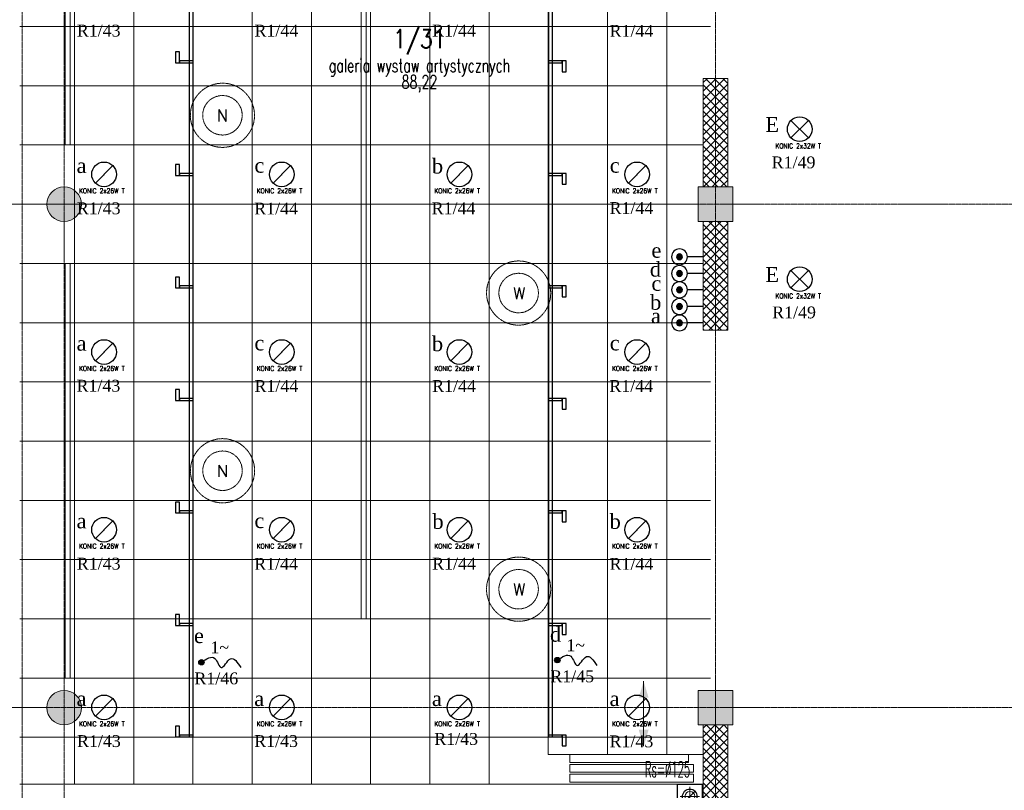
# Model space of a CAD drawing. Header units: centimetres. Extents: x 88729 to 133553, y -16225 to 14174.
# Tile 64 of 231: x 89573 to 90571, y -8413 to -7633. Entities that reach past the tile are written whole.
import ezdxf
from ezdxf.enums import TextEntityAlignment as Align

# ---------------------------------------------------------------- set-up
doc = ezdxf.new("R2010")
doc.units = ezdxf.units.CM
for name, pattern in [('CENTER2', [1.125, 0.75, -0.125, 0.125, -0.125]), ('DOGSL_2', [0.75, 0.5, -0.25]), ('HIDDEN', [0.375, 0.25, -0.125])]:
    doc.linetypes.add(name, pattern=pattern)
for name, color, linetype in [('A-OS', 252, 'CENTER2'), ('A-rdzenie zelbetowe', 252, 'Continuous'), ('A-SCIANY', 252, 'Continuous'), ('A-SUFITY', 252, 'Continuous'), ('A-WID', 252, 'Continuous'), ('B-IWE', 252, 'Continuous'), ('B-IWE-KAN', 252, 'Continuous'), ('E_Istn', 170, 'Continuous'), ('E_opisy siły', 5, 'Continuous'), ('E_oswietlenie', 6, 'Continuous'), ('E_PODKLAD', 7, 'Continuous'), ('E_siła', 5, 'Continuous'), ('klinkier', 252, 'Continuous'), ('mat', 252, 'Continuous'), ('R-MET-IWE', 252, 'Continuous'), ('R-MET-POM-OPIS', 252, 'Continuous'), ('R-MET-POM-OPIS-NR', 252, 'Continuous'), ('R-MET-POM-OPIS-POM', 252, 'Continuous'), ('RLX_L_9242650+6100', 3, 'Continuous'), ('rz_wentylacja', 252, 'Continuous')]:
    doc.layers.add(name, color=color, linetype=linetype)
for name, color, linetype, lineweight in [('B-IWE-KS', 252, 'Continuous', 20), ('E_Istn_pozostaje', 132, 'Continuous', 25), ('rz_zelbet', 252, 'Continuous', 20), ('w-naw-przeryw', 252, 'DOGSL_2', 9), ('w-nawiew-przeryw', 252, 'HIDDEN', 18), ('w-wyw-przeryw', 252, 'DOGSL_2', 9), ('w-wywiew-przeryw', 252, 'HIDDEN', 18)]:
    doc.layers.add(name, color=color, linetype=linetype, lineweight=lineweight)
doc.styles.add('MET_POM', font='simplex.shx')
doc.styles.add('MM_050', font='romans.shx', dxfattribs={"width": 0.8, "height": 16})
doc.styles.add('old', font='BOOKOS.TTF')
doc.styles.get("Standard").update_dxf_attribs({"font": 'txt.shx'})
pattern_1 = [(45, (-34168.379, 15027.049), (-7.0710678, 7.0710678), []), (45, (-34161.308, 15027.049), (-7.0710678, 7.0710678), [5, -2.5])]
pattern_2 = [(45, (-34168.379, 15027.049), (-4.4194174, 4.4194174), []), (135, (-34168.379, 15027.049), (-4.4194174, -4.4194174), [])]

# ---------------------------------------------------------------- blocks, each defined once
blk = doc.blocks.new('RLX_9242650+61001')
at = {"ltscale": 0.1}
for p, q in [((-8.84, -8.84), (8.84, 8.84)), ((-0.25, 0), (0, 0)), ((0, -0.25), (0, 0.25)), ((0, 0), (0.25, 0))]:
    blk.add_line(p, q, dxfattribs=at)
blk.add_circle((0, 0), 12.5, dxfattribs=at)
at = {"ltscale": 0.1, "insert": (-25.46, -14.17), "char_height": 5, "width": 53.84, "attachment_point": 1, "style": 'MM_050'}
blk.add_mtext('KONIC 2x26W T', dxfattribs=at)
at = {"ltscale": 0.1, "flags": 9}
blk.add_attdef('RLXLUM', (0, 0), '', height=0.1, dxfattribs=at)
blk = doc.blocks.new('E_opis siły')
at = {"layer": 'E_siła', "linetype": 'Continuous', "ltscale": 0.5, "style": 'old', "flags": 4}
blk.add_attdef('OBWÓD', (0, 0), '', height=12, dxfattribs=at)
blk = doc.blocks.new('E_łącznik bistabilny IP20')
at = {"linetype": 'Continuous', "ltscale": 0.5}
blk.add_hatch(color=256, dxfattribs=at).paths.add_polyline_path([(-3, 24, 1), (3, 24, 1)])
blk.add_line((0, 0), (0, 16), dxfattribs=at)
for radius in [8, 3]:
    blk.add_circle((0, 24), radius, dxfattribs=at)
at = {"linetype": 'Continuous', "ltscale": 0.5, "style": 'old', "flags": 4}
blk.add_attdef('OBWÓD', (5.88, 29.43), '', height=12, dxfattribs=at)
blk = doc.blocks.new('E_wypust oświetleniowy')
at = {"ltscale": 0.1}
blk.add_hatch(color=256, dxfattribs=at).paths.add_polyline_path([(-2.73, 0, 1), (2.73, 0, 1)])
blk.add_circle((0, 0), 2.73, dxfattribs=at)
blk.add_spline([(0, 0), (13.57, 3.89), (20.11, -5.42), (29.41, 3.51), (39.97, -5.29)], degree=3, dxfattribs=at)
at = {"ltscale": 0.1, "style": 'old', "flags": 4}
for tag, p in [('ROZDZ.', (-61.79, 14.95)), ('230V', (21.21, 14.46)), ('MONTAŻ', (-14.86, -25.75))]:
    blk.add_attdef(tag, p, '', height=12, dxfattribs=at)
blk = doc.blocks.new('MPOM0239')
at = {"layer": 'R-MET-POM-OPIS', "style": 'MET_POM', "width": 0.7}
for tag, p in [('POS', (0, -0.225)), ('ARE', (0, -0.49))]:
    blk.add_attdef(tag, text='', height=0.2, dxfattribs=at).set_placement(p, align=Align.CENTER)
at = {"layer": 'R-MET-POM-OPIS', "style": 'MET_POM', "width": 0.7, "flags": 1}
blk.add_attdef('UNI', (0.246, -0.49), '', height=0.2, dxfattribs=at)
at = {"layer": 'R-MET-POM-OPIS-NR', "style": 'MET_POM', "width": 0.8}
blk.add_attdef('NR', text='', height=0.2, dxfattribs=at).set_placement((-0.003, 0.269), align=Align.CENTER)
at = {"layer": 'R-MET-POM-OPIS-POM', "style": 'MET_POM', "width": 0.7}
blk.add_attdef('POM', text='', height=0.2, dxfattribs=at).set_placement((0, 0.022), align=Align.CENTER)
blk = doc.blocks.new('IWE-KS')
at = {"layer": 'B-IWE-KS'}
for p, q in [((9.75, 0), (-9.75, 0)), ((0, -9.75), (0, 9.75))]:
    blk.add_line(p, q, dxfattribs=at)
blk.add_circle((0, 0), 5, dxfattribs=at)
at = {"layer": 'R-MET-IWE', "oblique": -180, "text_generation_flag": 6, "width": 0.464286}
blk.add_attdef('NR', text='', height=14.07, rotation=180, dxfattribs=at).set_placement((19.95, -0.12), align=Align.MIDDLE)
blk = doc.blocks.new('IWE0W')
at = {"layer": 'B-IWE-KAN'}
blk.add_lwpolyline([(0.854, 0.854, -1), (0.146, 0.146), (0.854, 0.854, 1), (0.146, 0.146)], format="xyb", dxfattribs=at)
blk = doc.blocks.new('IWE0W011')
at = {"layer": 'B-IWE'}
blk.add_lwpolyline([(0, 0), (25, 0), (25, 25), (0, 25), (0, 0)], dxfattribs=at)
at = {"xscale": 15, "yscale": 15, "zscale": 15}
blk.add_blockref('IWE0W', (5, 5), dxfattribs=at)
at = {"layer": 'R-MET-IWE', "width": 0.75}
blk.add_attdef('NR', text='', height=9.5, dxfattribs=at).set_placement((12.5, 37), align=Align.MIDDLE)
blk = doc.blocks.new('A$Ce817dbbb')
at = {"layer": 'klinkier', "lineweight": 9, "ltscale": 0.1}
h = blk.add_hatch(dxfattribs=at)
h.set_pattern_fill('ANSI37', color=252, scale=50, style=0)
h.set_pattern_definition(pattern_2)
h.paths.add_polyline_path([(-1135.9, -18267.52), (-1123.4, -18267.52), (-1123.4, -18157.52), (-1135.9, -18157.52)])
h.paths.add_polyline_path([(-1110.9, -18157.52), (-1123.4, -18157.52), (-1123.4, -18267.52), (-1110.9, -18267.52)])
h.paths.add_polyline_path([(-1123.4, -18302.52), (-1135.9, -18302.52), (-1135.9, -18412.52), (-1123.4, -18412.52)])
h.paths.add_polyline_path([(-1110.9, -18302.52), (-1123.4, -18302.52), (-1123.4, -18412.52), (-1110.9, -18412.52)])
h = blk.add_hatch(dxfattribs=at)
h.set_pattern_fill('ANSI37', color=252, scale=50, style=0)
h.set_pattern_definition(pattern_2)
h.paths.add_polyline_path([(-1123.4, -18812.52), (-1135.9, -18812.52), (-1135.9, -18872.52), (-1135.9, -18885.02), (-1123.4, -18885.02)])
h.paths.add_polyline_path([(-1123.4, -18885.02), (-1110.9, -18885.02), (-1110.9, -18812.52), (-1123.4, -18812.52)])
h.paths.add_polyline_path([(-1123.4, -18885.02), (-1135.9, -18885.02), (-1135.9, -18914.52), (-1135.9, -18971.02), (-1123.4, -18971.02)])
h.paths.add_polyline_path([(-1123.4, -18971.02), (-1119.72, -18971.02), (-1110.9, -18971.02), (-1110.9, -18885.02), (-1123.4, -18885.02)])
h.paths.add_polyline_path([(-1135.9, -19221.02), (-1123.4, -19221.02), (-1123.4, -19181.02), (-1135.9, -19181.02)])
h.paths.add_polyline_path([(-1123.4, -19221.02), (-1110.9, -19221.02), (-1110.9, -19181.02), (-1123.4, -19181.02)])
at = {"layer": 'rz_zelbet', "lineweight": 9, "ltscale": 0.1}
h = blk.add_hatch(dxfattribs=at)
h.set_pattern_fill('ANSI33', color=252, scale=40, style=0)
h.set_pattern_definition(pattern_1)
edge = h.paths.add_edge_path()
edge.add_arc((-1783.4, -17775.02), 17.5, 0, 360)
edge = h.paths.add_edge_path()
edge.add_arc((-1783.4, -18285.02), 17.5, 0, 360)
edge = h.paths.add_edge_path()
edge.add_arc((-1783.4, -18795.02), 17.5, 0, 360)
h = blk.add_hatch(dxfattribs=at)
h.set_pattern_fill('ANSI33', color=252, scale=40, style=0)
h.set_pattern_definition(pattern_1)
h.paths.add_polyline_path([(-1140.9, -18267.52), (-1105.9, -18267.52), (-1105.9, -18302.52), (-1140.9, -18302.52)])
h.paths.add_polyline_path([(-1140.9, -18777.52), (-1105.9, -18777.52), (-1105.9, -18812.52), (-1140.9, -18812.52)])
h.paths.add_polyline_path([(-1140.9, -17757.52), (-1105.9, -17757.52), (-1105.9, -17792.52), (-1140.9, -17792.52)])
at = {"layer": 'A-OS', "color": 252, "lineweight": 9, "ltscale": 2}
for p, q in [((-1825.9, -16367.78), (-1825.9, -20253.78)), ((-1123.4, -16367.78), (-1123.4, -20253.78)), ((-1783.4, -16389.57), (-1783.4, -20214.8)), ((-2608.23, -18285.02), (-79.26, -18285.02)), ((-2608.23, -18795.02), (3323.95, -18795.02))]:
    blk.add_line(p, q, dxfattribs=at)
at = {"layer": 'A-rdzenie zelbetowe', "color": 252, "lineweight": 9, "ltscale": 0.1}
for points in [[(-1140.9, -18267.52), (-1105.9, -18267.52), (-1105.9, -18302.52), (-1140.9, -18302.52)], [(-1140.9, -18777.52), (-1105.9, -18777.52), (-1105.9, -18812.52), (-1140.9, -18812.52)]]:
    blk.add_lwpolyline(points, close=True, dxfattribs=at)
at = {"layer": 'A-SCIANY', "color": 252, "lineweight": 9, "ltscale": 3}
for p, q in [((-1135.9, -18812.52), (-1135.9, -18872.52)), ((-1110.9, -18812.52), (-1110.9, -18971.02)), ((-1828.4, -18872.52), (-1292.9, -18872.52)), ((-1292.9, -18872.52), (-1292.9, -18872.52)), ((-1292.9, -18872.52), (-1280.9, -18872.52)), ((-1280.9, -18872.52), (-1135.9, -18872.52)), ((-1280.9, -18872.52), (-1280.9, -18872.52)), ((-1153.9, -18872.52), (-1135.9, -18872.52))]:
    blk.add_line(p, q, dxfattribs=at)
for points in [[(-1110.9, -18267.52), (-1110.9, -18157.52), (-1135.9, -18157.52), (-1135.9, -18267.52)], [(-1135.9, -18267.52), (-1140.9, -18267.52), (-1140.9, -18302.52), (-1135.9, -18302.52)], [(-1110.9, -18267.52), (-1105.9, -18267.52), (-1105.9, -18302.52), (-1110.9, -18302.52)], [(-1135.9, -18302.52), (-1135.9, -18412.52), (-1110.9, -18412.52), (-1110.9, -18302.52)], [(-1110.9, -18812.52), (-1105.9, -18812.52), (-1105.9, -18777.52), (-1140.9, -18777.52), (-1140.9, -18812.52), (-1135.9, -18812.52)]]:
    blk.add_lwpolyline(points, dxfattribs=at)
for centre in [(-1783.4, -18285.02), (-1783.4, -18795.02)]:
    blk.add_circle(centre, 17.5, dxfattribs=at)
at = {"layer": 'A-SUFITY', "color": 252, "lineweight": 9, "ltscale": 0.1}
for p, q in [((-1652.9, -17544.02), (-1652.9, -18872.52)), ((-1592.9, -17544.02), (-1592.9, -18872.52)), ((-1532.9, -17544.02), (-1532.9, -18872.52)), ((-1472.9, -17544.02), (-1472.9, -18872.52)), ((-1412.9, -17544.02), (-1412.9, -18872.52)), ((-1352.9, -17544.02), (-1352.9, -18872.52)), ((-1772.9, -17651.02), (-1772.9, -18872.52)), ((-1712.9, -17651.02), (-1712.9, -18872.52)), ((-1292.9, -17681.02), (-1292.9, -18842.52)), ((-1232.9, -17681.02), (-1232.9, -18842.52)), ((-1172.9, -17681.02), (-1172.9, -18842.52)), ((-1128.4, -18105.02), (-1828.4, -18105.02)), ((-1135.9, -18165.02), (-1828.4, -18165.02)), ((-1135.9, -18225.02), (-1828.4, -18225.02)), ((-1140.9, -18285.02), (-1828.4, -18285.02)), ((-1135.9, -18345.02), (-1828.4, -18345.02)), ((-1135.9, -18405.02), (-1828.4, -18405.02)), ((-1128.4, -18465.02), (-1828.4, -18465.02)), ((-1128.4, -18525.02), (-1828.4, -18525.02)), ((-1128.4, -18585.02), (-1828.4, -18585.02)), ((-1128.4, -18645.02), (-1828.4, -18645.02)), ((-1128.4, -18705.02), (-1828.4, -18705.02)), ((-1128.4, -18705.02), (-1828.4, -18705.02)), ((-1128.4, -18765.02), (-1828.4, -18765.02)), ((-1135.9, -18825.02), (-1828.4, -18825.02)), ((-1292.9, -18842.52), (-1135.9, -18842.52))]:
    blk.add_line(p, q, dxfattribs=at)
at = {"layer": 'A-SUFITY', "lineweight": 0, "ltscale": 0.1}
blk.add_line((-1292.9, -17681.02), (-1292.9, -18842.52), dxfattribs=at)
at = {"layer": 'A-SUFITY', "color": 252, "lineweight": 9, "ltscale": 0.1}
for points in [[(-1479.9, -18705.02), (-1477.4, -18705.02), (-1477.4, -17685.02), (-1482.4, -17685.02), (-1482.4, -18705.02), (-1479.9, -18705.02)], [(-1779.9, -18225.02), (-1777.4, -18225.02), (-1777.4, -17805.02), (-1782.4, -17805.02), (-1782.4, -18225.02), (-1779.9, -18225.02)], [(-1779.9, -18765.02), (-1777.4, -18765.02), (-1777.4, -18345.02), (-1782.4, -18345.02), (-1782.4, -18765.02), (-1779.9, -18765.02)]]:
    blk.add_lwpolyline(points, dxfattribs=at)
at = {"layer": 'A-WID', "color": 252, "lineweight": 9}
for points in [[(-1196.23, -18768.32, 0, 0, 0), (-1196.23, -18768.32, 0, 10, 0), (-1196.23, -18785.07, 10, 10, 0)], [(-1196.23, -18834.2, 0, 0, 0), (-1196.23, -18834.2, 0, 10, 0), (-1196.23, -18817.45, 10, 10, 0)]]:
    blk.add_lwpolyline(points, format="xyseb", dxfattribs=at)
blk.add_lwpolyline([(-1196.23, -18834.2), (-1196.23, -18768.32)], dxfattribs=at)
for points in [[(-1270.9, -18842.52), (-1150.9, -18842.52), (-1150.9, -18850.52), (-1270.9, -18850.52)], [(-1270.9, -18852.52), (-1145.9, -18852.52), (-1145.9, -18860.52), (-1270.9, -18860.52)], [(-1270.9, -18862.52), (-1145.9, -18862.52), (-1145.9, -18870.52), (-1270.9, -18870.52)]]:
    blk.add_lwpolyline(points, close=True, dxfattribs=at)
at = {"layer": 'mat', "color": 252, "lineweight": 9}
blk.add_line((-1135.9, -18914.52), (-1135.9, -18872.52), dxfattribs=at)
at = {"layer": 'w-nawiew-przeryw', "color": 252, "lineweight": 9, "ltscale": 0.7}
for centre, radius in [((-1622.99, -18194.92), 32.5), ((-1622.99, -18194.92), 20), ((-1622.9, -18555.02), 32.5), ((-1622.9, -18555.02), 20)]:
    blk.add_circle(centre, radius, dxfattribs=at)
at = {"layer": 'w-wywiew-przeryw', "color": 252, "lineweight": 9, "ltscale": 0.7}
for centre, radius in [((-1322.9, -18375.02), 32.5), ((-1322.9, -18375.02), 20), ((-1322.9, -18675.02), 32.5), ((-1322.9, -18675.02), 20)]:
    blk.add_circle(centre, radius, dxfattribs=at)
at = {"layer": 'R-MET-IWE', "color": 252, "lineweight": 9}
ref = blk.add_blockref('IWE-KS', (-1149.4, -18885.02), dxfattribs=dict(at, zscale=1.25))
ref.add_attrib('NR', 'Rs=%%c125', dxfattribs={"height": 16, "rotation": 180, "text_generation_flag": 6, "width": 0.464286}).set_placement((-1171.99, -18857.48), align=Align.MIDDLE)
at = {"layer": 'R-MET-POM-OPIS', "color": 252, "lineweight": 9}
ref = blk.add_blockref('MPOM0239', (-1423.34, -18152.71), dxfattribs=dict(at, xscale=67.20000000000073, yscale=67.20000000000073, zscale=67.20000000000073))
ref.add_attrib('NR', '1/31', dxfattribs={"layer": 'R-MET-POM-OPIS-NR', "height": 18.816, "style": 'MET_POM', "width": 0.8}).set_placement((-1423.53, -18126.92), align=Align.CENTER)
ref.add_attrib('ARE', '88,22', dxfattribs={"height": 13.44, "style": 'MET_POM', "width": 0.7}).set_placement((-1423.34, -18167.83), align=Align.CENTER)
ref.add_attrib('POM', 'galeria wystaw artystycznych', dxfattribs={"layer": 'R-MET-POM-OPIS-POM', "height": 13.44, "style": 'MET_POM', "width": 0.7}).set_placement((-1423.34, -18151.21), align=Align.CENTER)
at = {"layer": 'rz_wentylacja', "color": 252, "lineweight": 9, "xscale": -1, "rotation": 90}
blk.add_blockref('IWE0W011', (-1136.9, -18872.52), dxfattribs=at)
at = {"layer": 'R-MET-IWE', "color": 252, "lineweight": 9, "width": 0.75}
for tag, rotation, p in [('0-', 90, (-1139.05, -4143.61)), ('0-', 90, (-1113.05, -4143.61)), ('0-', 90, (-1087.05, -4143.61)), ('2-', 90, (-796.05, -4143.61)), ('2-', 90, (-505.05, -4143.61)), ('0-', 90, (-480.05, -4143.61)), ('0-', 90, (-456.05, -4143.61)), ('2-', 90, (-166.05, -4143.61)), ('2-', 90, (-625.66, -4833.61)), ('2-', 90, (-599.66, -4833.61)), ('2-', 90, (-573.66, -4833.61)), ('0-', 180, (-2169.64, -4848.47)), ('0-', 180, (-2169.64, -4873.47)), ('0-', 180, (-2169.64, -4899.47)), ('-2', 90, (-1661.47, -4961.65)), ('-2', 90, (-1636.47, -4961.65)), ('0-', 270, (-1489.78, -4968.06)), ('0-', 270, (-1464.78, -4968.06)), ('0-', 270, (-1439.78, -4968.06)), ('0-', 270, (-1364.78, -4968.06)), ('0-', 270, (-1339.78, -4968.06)), ('0-', 270, (-1314.78, -4968.06)), ('0-', 270, (328.22, -4968.06)), ('0-', 270, (354.22, -4968.06)), ('0-', 270, (1256.22, -4968.06)), ('0-', 270, (1282.22, -4968.06)), ('0-', 90, (-513.05, -5496.61)), ('0-', 90, (-487.05, -5496.61)), ('K.S.-', 90, (-487.05, -5766.11)), ('0-', 90, (-513.05, -5766.11)), ('1-', 90, (-539.05, -6114.61)), ('0-', 90, (-513.05, -6114.61)), ('0-', 90, (-487.05, -6114.61)), ('0-', 90, (301.95, -6545.61)), ('0-', 90, (327.95, -6545.61)), ('0-', 90, (353.95, -6545.61)), ('0-', 90, (416.11, -6545.61)), ('0-', 90, (1255.95, -6545.61)), ('0-', 90, (1281.95, -6545.61)), ('1-', 90, (2382.95, -6845.61)), ('1-', 90, (2408.95, -6845.61)), ('1-', 90, (2434.95, -6845.61)), ('1-', 90, (2827.95, -6845.61)), ('1-', 90, (2853.95, -6845.61)), ('1-', 90, (2879.95, -6845.61)), ('<-2', 90, (-910.64, -10482.41)), ('2->', 90, (-718.15, -10854.38)), ('2->', 90, (-692.15, -10854.38)), ('2->', 90, (-744.15, -10870.8)), ('-0', 90, (-186.09, -12450.12)), ('1-', 90, (2264.47, -12866.38)), ('1-', 90, (2290.47, -12866.38)), ('1-', 90, (2316.47, -12866.38)), ('1-', 90, (2709.47, -12866.38)), ('1-', 90, (2735.47, -12866.38)), ('1-', 90, (2761.47, -12866.38)), ('<-KL', 90, (-700.01, -16780.91)), ('-0', 90, (-179.94, -18957.53)), ('0->', 90, (-1257.53, -23179.05)), ('0->', 90, (-1231.53, -23179.05)), ('0->', 90, (-1205.53, -23179.05)), ('0->', 90, (-600.53, -23179.05)), ('0->', 90, (-574.53, -23179.05)), ('0->', 90, (-1692.53, -24074.05)), ('0->', 90, (-1666.53, -24074.05)), ('0->', 90, (-1640.53, -24074.05)), ('0->', 90, (-1486.53, -24074.05)), ('0->', 90, (-1460.53, -24074.05)), ('0->', 90, (-1434.53, -24074.05)), ('<-0', 90, (-499.82, -24383.56)), ('<-0', 90, (-298.11, -24383.56)), ('<-0', 180, (-587.12, -25088.86)), ('<-0', 270, (-496.63, -25202.68)), ('<-0', 180, (-1353.25, -25419.36)), ('<-0', 180, (-1187.25, -25444.1)), ('<-0', 90, (-179.61, -25454.22)), ('<-0', 90, (-69.59, -26375.36)), ('<-0', 90, (-43.59, -26375.36))]:
    blk.add_attdef(tag, text='', height=17, rotation=rotation, dxfattribs=at).set_placement(p, align=Align.MIDDLE)
for tag, p in [('2-', (1424.81, -4179.2)), ('2-', (1424.81, -4205.2)), ('K.S.-', (-76.89, -4264.2)), ('KL-', (-613.13, -4292.18)), ('1-', (-613.13, -4312.18)), ('1-', (-613.13, -4332.18)), ('K.S.-', (1414.13, -4333.66)), ('0-', (-70.19, -4341.2)), ('0-', (469.81, -4341.2)), ('1-', (-613.13, -4352.18)), ('0-', (-70.19, -4367.2)), ('1-', (469.81, -4367.2)), ('0-', (1099.81, -4368.2)), ('0-', (1424.81, -4361.2)), ('2-', (1424.81, -4387.2)), ('1-', (-70.19, -4393.2)), ('1-', (469.81, -4393.2)), ('1-', (1099.81, -4394.2)), ('2-', (-70.19, -4419.2)), ('2-', (1424.81, -4413.2)), ('2-', (1099.81, -4420.2)), ('K.S.-', (-76.89, -4445.2)), ('2-', (469.81, -4444.2)), ('2-', (1099.81, -4446.2)), ('2-', (469.81, -4470.2)), ('2-', (-825.19, -4496.2)), ('2-', (-825.19, -4522.2)), ('2-', (-70.19, -4574.2)), ('2-', (-70.19, -4600.2)), ('K.S.-', (1089.13, -4600.66)), ('2-', (1099.81, -4653.2)), ('2-', (-70.19, -4669.2)), ('2-', (1099.81, -4679.2)), ('1-', (-70.19, -4695.2)), ('-1', (1806.78, -4690.78)), ('2-', (1099.81, -4705.2)), ('-1', (1806.78, -4716.3)), ('K.S.-', (-73.2, -4721.2)), ('FR-', (-70.19, -4747.2)), ('-1', (1806.78, -4743.07)), ('0-', (-1066.19, -6382.7)), ('0-', (-1066.19, -6408.7)), ('2-', (1729.81, -6586.2)), ('2-', (1729.81, -6612.2)), ('2-', (1729.81, -6638.2)), ('2-', (1729.81, -6664.2)), ('K.S.-', (469.81, -6788.2)), ('1-', (-962.19, -6915.2)), ('1-', (-460.19, -6923.2)), ('1-', (469.81, -6923.2)), ('2-', (1729.81, -6923.2)), ('1-', (-460.19, -6949.2)), ('1-', (469.81, -6949.2)), ('2-', (1729.81, -6949.2)), ('K.S.-', (2901.81, -6960.2)), ('2-', (1729.81, -6975.2)), ('2-', (1729.81, -7001.2)), ('2-', (-460.19, -7026.2)), ('0-', (469.81, -7026.2)), ('2-', (-460.19, -7052.2)), ('0-', (469.81, -7052.2)), ('2-', (-460.19, -7078.2)), ('2-', (469.81, -7078.2)), ('1-', (2901.81, -7088.2)), ('2-', (469.81, -7104.2)), ('1-', (2901.81, -7114.2)), ('0-', (1729.81, -7131.2)), ('2-', (-460.19, -7141.2)), ('0-', (1729.81, -7157.2)), ('2-', (-460.19, -7167.2)), ('2-', (469.81, -7181.2)), ('2-', (1729.81, -7183.2)), ('0-', (-460.19, -7193.2)), ('2-', (469.81, -7207.2)), ('2-', (1729.81, -7209.2)), ('K.S.-', (-470.87, -7217.66)), ('2-', (469.81, -7233.2)), ('2-', (1729.81, -7235.2)), ('1-', (-460.19, -7245.2)), ('2-', (469.81, -7259.2)), ('2-', (1729.81, -7261.2)), ('2-', (1729.81, -7287.2)), ('2-', (-460.19, -7297.2)), ('2->', (-943.67, -10542.97)), ('-1', (1688.29, -10711.55)), ('-1', (1688.29, -10737.55)), ('-1', (1688.29, -10763.55)), ('<-2', (1685.55, -12605.39)), ('2->', (1611.33, -12636.47)), ('2->', (1611.33, -12658.97)), ('2->', (1590.77, -12684.97)), ('K.S.-', (2783.33, -12980.97)), ('2->', (-578.67, -13046.97)), ('2->', (-578.67, -13072.97)), ('<-2', (-476.88, -13105.94)), ('1-', (2783.33, -13108.97)), ('1-', (2783.33, -13134.97)), ('<-1', (-610.79, -16857.83)), ('<-1', (-610.79, -16877.83)), ('<-1', (1688.29, -17218.96)), ('<-1', (1688.29, -17244.96)), ('<-1', (1688.29, -17270.96)), ('<-1', (-478.91, -18553.43)), ('<-0', (-2287.98, -23879.57)), ('<-0', (-2287.98, -23905.57)), ('<-0', (-2287.98, -23931.57)), ('<-0', (-343.08, -24738.18)), ('<-0', (-478.91, -25059.68))]:
    blk.add_attdef(tag, text='', height=17, dxfattribs=at).set_placement(p, align=Align.MIDDLE)
at = {"layer": 'w-naw-przeryw', "color": 252, "lineweight": 9, "ltscale": 0.5, "char_height": 12, "width": 762.0857, "attachment_point": 1}
for insert in [(-1628.65, -18189.23), (-1628.55, -18549.32)]:
    blk.add_mtext('{\\Fromans.shx|c238;N}', dxfattribs=dict(at, insert=insert))
at = {"layer": 'w-wyw-przeryw', "color": 252, "lineweight": 9, "ltscale": 0.5, "char_height": 12, "width": 762.0857, "attachment_point": 1}
for insert in [(-1328.55, -18369.32), (-1328.55, -18669.32)]:
    blk.add_mtext('{\\Fromans.shx|c238;W}', dxfattribs=dict(at, insert=insert))

msp = doc.modelspace()

# ---------------------------------------------------------------- linework, layer by layer
at = {"layer": 'E_Istn', "ltscale": 0.1}
for p, q in [((90354.89, -7752.46, 350), (90372.56, -7734.79, 350)), ((90354.89, -7734.79, 350), (90372.56, -7752.46, 350)), ((90363.48, -7743.62, 350), (90363.73, -7743.62, 350)), ((90363.73, -7743.87, 350), (90363.73, -7743.37, 350)), ((90363.73, -7743.62, 350), (90363.98, -7743.62, 350)), ((90354.89, -7904.46, 350), (90372.56, -7886.79, 350)), ((90354.89, -7886.79, 350), (90372.56, -7904.46, 350)), ((90363.48, -7895.62, 350), (90363.73, -7895.62, 350)), ((90363.73, -7895.87, 350), (90363.73, -7895.37, 350)), ((90363.73, -7895.62, 350), (90363.98, -7895.62, 350))]:
    msp.add_line(p, q, dxfattribs=at)
at = {"layer": 'E_Istn', "elevation": 350}
for points in [[(89731.23, -7676.37), (89735.23, -7676.37), (89735.23, -7665.37), (89731.23, -7665.37)], [(89735.23, -7676.37), (89749.23, -7676.37), (89749.23, -7674.37), (89735.23, -7674.37)], [(90123.23, -7674.37), (90109.23, -7674.37), (90109.23, -7676.37), (90123.23, -7676.37)], [(90127.23, -7674.37), (90123.23, -7674.37), (90123.23, -7685.37), (90127.23, -7685.37)], [(89731.23, -7790.37), (89735.23, -7790.37), (89735.23, -7779.37), (89731.23, -7779.37)], [(89735.23, -7790.37), (89749.23, -7790.37), (89749.23, -7788.37), (89735.23, -7788.37)], [(90123.23, -7788.37), (90109.23, -7788.37), (90109.23, -7790.37), (90123.23, -7790.37)], [(90127.23, -7788.37), (90123.23, -7788.37), (90123.23, -7799.37), (90127.23, -7799.37)], [(89731.23, -7904.37), (89735.23, -7904.37), (89735.23, -7893.37), (89731.23, -7893.37)], [(89735.23, -7904.37), (89749.23, -7904.37), (89749.23, -7902.37), (89735.23, -7902.37)], [(90123.23, -7902.37), (90109.23, -7902.37), (90109.23, -7904.37), (90123.23, -7904.37)], [(90127.23, -7902.37), (90123.23, -7902.37), (90123.23, -7913.37), (90127.23, -7913.37)], [(89731.23, -8018.37), (89735.23, -8018.37), (89735.23, -8007.37), (89731.23, -8007.37)], [(89735.23, -8018.37), (89749.23, -8018.37), (89749.23, -8016.37), (89735.23, -8016.37)], [(90123.23, -8016.37), (90109.23, -8016.37), (90109.23, -8018.37), (90123.23, -8018.37)], [(90127.23, -8016.37), (90123.23, -8016.37), (90123.23, -8027.37), (90127.23, -8027.37)], [(89731.23, -8132.37), (89735.23, -8132.37), (89735.23, -8121.37), (89731.23, -8121.37)], [(89735.23, -8132.37), (89749.23, -8132.37), (89749.23, -8130.37), (89735.23, -8130.37)], [(90123.23, -8130.37), (90109.23, -8130.37), (90109.23, -8132.37), (90123.23, -8132.37)], [(90127.23, -8130.37), (90123.23, -8130.37), (90123.23, -8141.37), (90127.23, -8141.37)], [(89731.23, -8246.37), (89735.23, -8246.37), (89735.23, -8235.37), (89731.23, -8235.37)], [(89735.23, -8246.37), (89749.23, -8246.37), (89749.23, -8244.37), (89735.23, -8244.37)], [(90123.23, -8244.37), (90109.23, -8244.37), (90109.23, -8246.37), (90123.23, -8246.37)], [(90127.23, -8244.37), (90123.23, -8244.37), (90123.23, -8255.37), (90127.23, -8255.37)], [(89731.23, -8359.37), (89735.23, -8359.37), (89735.23, -8348.37), (89731.23, -8348.37)], [(89735.23, -8359.37), (89749.23, -8359.37), (89749.23, -8357.37), (89735.23, -8357.37)], [(90123.23, -8357.37), (90109.23, -8357.37), (90109.23, -8359.37), (90123.23, -8359.37)], [(90127.23, -8357.37), (90123.23, -8357.37), (90123.23, -8368.37), (90127.23, -8368.37)]]:
    msp.add_lwpolyline(points, close=True, dxfattribs=at)
at = {"layer": 'E_Istn', "ltscale": 0.1}
for centre in [(90363.73, -7743.62, 350), (90363.73, -7895.62, 350)]:
    msp.add_circle(centre, 12.5, dxfattribs=at)
at = {"layer": 'E_Istn_pozostaje', "elevation": 350}
for points in [[(89745.23, -8359.37), (89749.23, -8359.37), (89749.23, -7219.37), (89745.23, -7219.37)], [(90113.23, -7219.37), (90109.23, -7219.37), (90109.23, -8359.37), (90113.23, -8359.37)]]:
    msp.add_lwpolyline(points, close=True, dxfattribs=at)

# ---------------------------------------------------------------- block references
at = {"layer": 'E_Istn'}
for p in [(89658.98, -7789.37, 350), (89838.98, -7789.37, 350), (90018.98, -7789.37, 350), (90198.98, -7789.37, 350), (89658.98, -7969.37, 350), (89838.98, -7969.37, 350), (90018.98, -7969.37, 350), (90198.98, -7969.37, 350), (89658.98, -8149.37, 350), (89838.98, -8149.37, 350), (90018.98, -8149.37, 350), (90198.98, -8149.37, 350), (89658.98, -8329.37, 350), (89838.98, -8329.37, 350), (90018.98, -8329.37, 350), (90198.98, -8329.37, 350)]:
    msp.add_blockref('RLX_9242650+61001', p, dxfattribs=at)
at = {"layer": 'E_Istn', "xscale": -1, "rotation": 90}
msp.add_blockref('E_łącznik bistabilny IP20', (90265.98, -7906.4), dxfattribs=at)
at = {"layer": 'E_Istn_pozostaje', "xscale": -1, "rotation": 90}
for p in [(90265.98, -7872.92), (90265.98, -7889.83), (90265.98, -7923.31), (90265.98, -7939.88)]:
    msp.add_blockref('E_łącznik bistabilny IP20', p, dxfattribs=at)
at = {"layer": 'E_Istn_pozostaje'}
ref = msp.add_blockref('E_wypust oświetleniowy', (89757.58, -8283.65), dxfattribs=at)
ref.add_attrib('230V', '1~', (89766.74, -8274.57), dxfattribs={"layer": 'E_oswietlenie', "color": 0, "ltscale": 0.1, "height": 12, "style": 'old'})
ref = msp.add_blockref('E_wypust oświetleniowy', (90118.17, -8281.49), dxfattribs=at)
ref.add_attrib('230V', '1~', (90127.33, -8272.42), dxfattribs={"layer": 'E_oswietlenie', "color": 0, "ltscale": 0.1, "height": 12, "style": 'old'})
at = {"layer": 'E_opisy siły', "linetype": 'Continuous'}
ref = msp.add_blockref('E_opis siły', (89691.78, -7649.76, -350), dxfattribs=dict(at, xscale=-1))
ref.add_attrib('OBWÓD', 'R1/43', (89631.36, -7649.76, -350), dxfattribs={"color": 3, "linetype": 'Continuous', "ltscale": 0.5, "height": 12, "style": 'old'})
ref = msp.add_blockref('E_opis siły', (89871.78, -7649.76, -350), dxfattribs=dict(at, xscale=-1))
ref.add_attrib('OBWÓD', 'R1/44', (89811.36, -7649.76, -350), dxfattribs={"color": 3, "linetype": 'Continuous', "ltscale": 0.5, "height": 12, "style": 'old'})
ref = msp.add_blockref('E_opis siły', (90051.78, -7649.76, -350), dxfattribs=dict(at, xscale=-1))
ref.add_attrib('OBWÓD', 'R1/44', (89991.36, -7649.76, -350), dxfattribs={"color": 3, "linetype": 'Continuous', "ltscale": 0.5, "height": 12, "style": 'old'})
ref = msp.add_blockref('E_opis siły', (90231.53, -7650.01, -350), dxfattribs=dict(at, xscale=-1))
ref.add_attrib('OBWÓD', 'R1/44', (90171.11, -7650.01, -350), dxfattribs={"color": 3, "linetype": 'Continuous', "ltscale": 0.5, "height": 12, "style": 'old'})
ref = msp.add_blockref('E_opis siły', (90395.78, -7783.26, -350), dxfattribs=dict(at, xscale=-1))
ref.add_attrib('OBWÓD', 'R1/49', (90335.36, -7783.26, -350), dxfattribs={"color": 3, "linetype": 'Continuous', "ltscale": 0.5, "height": 12, "style": 'old'})
ref = msp.add_blockref('E_opis siły', (89691.78, -7829.76, -350), dxfattribs=dict(at, xscale=-1))
ref.add_attrib('OBWÓD', 'R1/43', (89631.36, -7829.76, -350), dxfattribs={"color": 3, "linetype": 'Continuous', "ltscale": 0.5, "height": 12, "style": 'old'})
ref = msp.add_blockref('E_opis siły', (89871.53, -7830.01, -350), dxfattribs=dict(at, xscale=-1))
ref.add_attrib('OBWÓD', 'R1/44', (89811.11, -7830.01, -350), dxfattribs={"color": 3, "linetype": 'Continuous', "ltscale": 0.5, "height": 12, "style": 'old'})
ref = msp.add_blockref('E_opis siły', (90051.28, -7829.76, -350), dxfattribs=dict(at, xscale=-1))
ref.add_attrib('OBWÓD', 'R1/44', (89990.86, -7829.76, -350), dxfattribs={"color": 3, "linetype": 'Continuous', "ltscale": 0.5, "height": 12, "style": 'old'})
ref = msp.add_blockref('E_opis siły', (90231.53, -7829.51, -350), dxfattribs=dict(at, xscale=-1))
ref.add_attrib('OBWÓD', 'R1/44', (90171.11, -7829.51, -350), dxfattribs={"color": 3, "linetype": 'Continuous', "ltscale": 0.5, "height": 12, "style": 'old'})
ref = msp.add_blockref('E_opis siły', (90396.28, -7935.26, -350), dxfattribs=dict(at, xscale=-1))
ref.add_attrib('OBWÓD', 'R1/49', (90335.86, -7935.26, -350), dxfattribs={"color": 3, "linetype": 'Continuous', "ltscale": 0.5, "height": 12, "style": 'old'})
ref = msp.add_blockref('E_opis siły', (89691.53, -8009.51, -350), dxfattribs=dict(at, xscale=-1))
ref.add_attrib('OBWÓD', 'R1/43', (89631.11, -8009.51, -350), dxfattribs={"color": 3, "linetype": 'Continuous', "ltscale": 0.5, "height": 12, "style": 'old'})
ref = msp.add_blockref('E_opis siły', (89871.78, -8009.76, -350), dxfattribs=dict(at, xscale=-1))
ref.add_attrib('OBWÓD', 'R1/44', (89811.36, -8009.76, -350), dxfattribs={"color": 3, "linetype": 'Continuous', "ltscale": 0.5, "height": 12, "style": 'old'})
ref = msp.add_blockref('E_opis siły', (90051.78, -8009.76, -350), dxfattribs=dict(at, xscale=-1))
ref.add_attrib('OBWÓD', 'R1/44', (89991.36, -8009.76, -350), dxfattribs={"color": 3, "linetype": 'Continuous', "ltscale": 0.5, "height": 12, "style": 'old'})
ref = msp.add_blockref('E_opis siły', (90231.28, -8009.76, -350), dxfattribs=dict(at, xscale=-1))
ref.add_attrib('OBWÓD', 'R1/44', (90170.86, -8009.76, -350), dxfattribs={"color": 3, "linetype": 'Continuous', "ltscale": 0.5, "height": 12, "style": 'old'})
ref = msp.add_blockref('E_opis siły', (89691.78, -8189.76, -350), dxfattribs=dict(at, xscale=-1))
ref.add_attrib('OBWÓD', 'R1/43', (89631.36, -8189.76, -350), dxfattribs={"color": 3, "linetype": 'Continuous', "ltscale": 0.5, "height": 12, "style": 'old'})
ref = msp.add_blockref('E_opis siły', (89871.53, -8190.01, -350), dxfattribs=dict(at, xscale=-1))
ref.add_attrib('OBWÓD', 'R1/44', (89811.11, -8190.01, -350), dxfattribs={"color": 3, "linetype": 'Continuous', "ltscale": 0.5, "height": 12, "style": 'old'})
ref = msp.add_blockref('E_opis siły', (90051.78, -8189.76, -350), dxfattribs=dict(at, xscale=-1))
ref.add_attrib('OBWÓD', 'R1/44', (89991.36, -8189.76, -350), dxfattribs={"color": 3, "linetype": 'Continuous', "ltscale": 0.5, "height": 12, "style": 'old'})
ref = msp.add_blockref('E_opis siły', (90231.53, -8190.01, -350), dxfattribs=dict(at, xscale=-1))
ref.add_attrib('OBWÓD', 'R1/44', (90171.11, -8190.01, -350), dxfattribs={"color": 3, "linetype": 'Continuous', "ltscale": 0.5, "height": 12, "style": 'old'})
ref = msp.add_blockref('E_opis siły', (89744.36, -8306.02), dxfattribs=at)
ref.add_attrib('OBWÓD', 'R1/46', (89750.5, -8306.02), dxfattribs={"color": 3, "linetype": 'Continuous', "ltscale": 0.5, "height": 12, "style": 'old'})
ref = msp.add_blockref('E_opis siły', (90104.96, -8303.87), dxfattribs=at)
ref.add_attrib('OBWÓD', 'R1/45', (90111.09, -8303.87), dxfattribs={"color": 3, "linetype": 'Continuous', "ltscale": 0.5, "height": 12, "style": 'old'})
ref = msp.add_blockref('E_opis siły', (89692.03, -8369.51, -350), dxfattribs=dict(at, xscale=-1))
ref.add_attrib('OBWÓD', 'R1/43', (89631.61, -8369.51, -350), dxfattribs={"color": 3, "linetype": 'Continuous', "ltscale": 0.5, "height": 12, "style": 'old'})
ref = msp.add_blockref('E_opis siły', (89871.53, -8369.51, -350), dxfattribs=dict(at, xscale=-1))
ref.add_attrib('OBWÓD', 'R1/43', (89811.11, -8369.51, -350), dxfattribs={"color": 3, "linetype": 'Continuous', "ltscale": 0.5, "height": 12, "style": 'old'})
ref = msp.add_blockref('E_opis siły', (90053.96, -8367.32, -350), dxfattribs=dict(at, xscale=-1))
ref.add_attrib('OBWÓD', 'R1/43', (89993.54, -8367.32, -350), dxfattribs={"color": 3, "linetype": 'Continuous', "ltscale": 0.5, "height": 12, "style": 'old'})
ref = msp.add_blockref('E_opis siły', (90231.53, -8369.76, -350), dxfattribs=dict(at, xscale=-1))
ref.add_attrib('OBWÓD', 'R1/43', (90171.11, -8369.76, -350), dxfattribs={"color": 3, "linetype": 'Continuous', "ltscale": 0.5, "height": 12, "style": 'old'})
at = {"layer": 'E_PODKLAD'}
msp.add_blockref('A$Ce817dbbb', (91401.87, 10465.39), dxfattribs=at)

# ---------------------------------------------------------------- texts
at = {"layer": 'E_Istn', "style": 'old'}
for s, p in [('E', (90328.98, -7746.39, 350)), ('a', (89631.12, -7787.99, -350)), ('c', (89811.33, -7787.74, -350)), ('b', (89991.13, -7788.51, -350)), ('c', (90171.33, -7787.74, -350)), ('E', (90328.98, -7898.39, 350)), ('c', (90213.53, -7907.35)), ('a', (89631.12, -7967.99, -350)), ('c', (89811.33, -7967.74, -350)), ('b', (89991.13, -7968.51, -350)), ('c', (90171.33, -7967.74, -350)), ('a', (89631.12, -8147.99, -350)), ('c', (89811.33, -8147.74, -350)), ('b', (89991.63, -8148.51, -350)), ('b', (90171.13, -8148.51, -350)), ('d', (90110.71, -8262.83)), ('e', (89750.07, -8264.21)), ('a', (89631.12, -8327.99, -350)), ('a', (89811.12, -8327.99, -350)), ('a', (89991.12, -8327.99, -350)), ('a', (90171.12, -8327.99, -350))]:
    msp.add_text(s, height=15, dxfattribs=at).set_placement(p)
at = {"layer": 'E_Istn', "ltscale": 0.1, "char_height": 5, "width": 52.2979, "attachment_point": 1, "style": 'MM_050'}
for insert in [(90339.14, -7758.09, 350), (90339.14, -7910.09, 350)]:
    msp.add_mtext('KONIC 2x32W T', dxfattribs=dict(at, insert=insert))
at = {"layer": 'E_Istn_pozostaje', "style": 'old'}
for s, p in [('e', (90213.51, -7873.87)), ('d', (90211.91, -7893.02)), ('b', (90212.19, -7926.5)), ('a', (90213.03, -7940.27))]:
    msp.add_text(s, height=15, dxfattribs=at).set_placement(p)
at = {"layer": 'RLX_L_9242650+6100', "ltscale": 0.1, "flags": 9}
for p in [(90363.73, -7743.62, 350), (90363.73, -7895.62, 350)]:
    msp.add_attdef('RLXLUM', p, '', height=0.1, dxfattribs=at)

doc.saveas('drawing.dxf')
